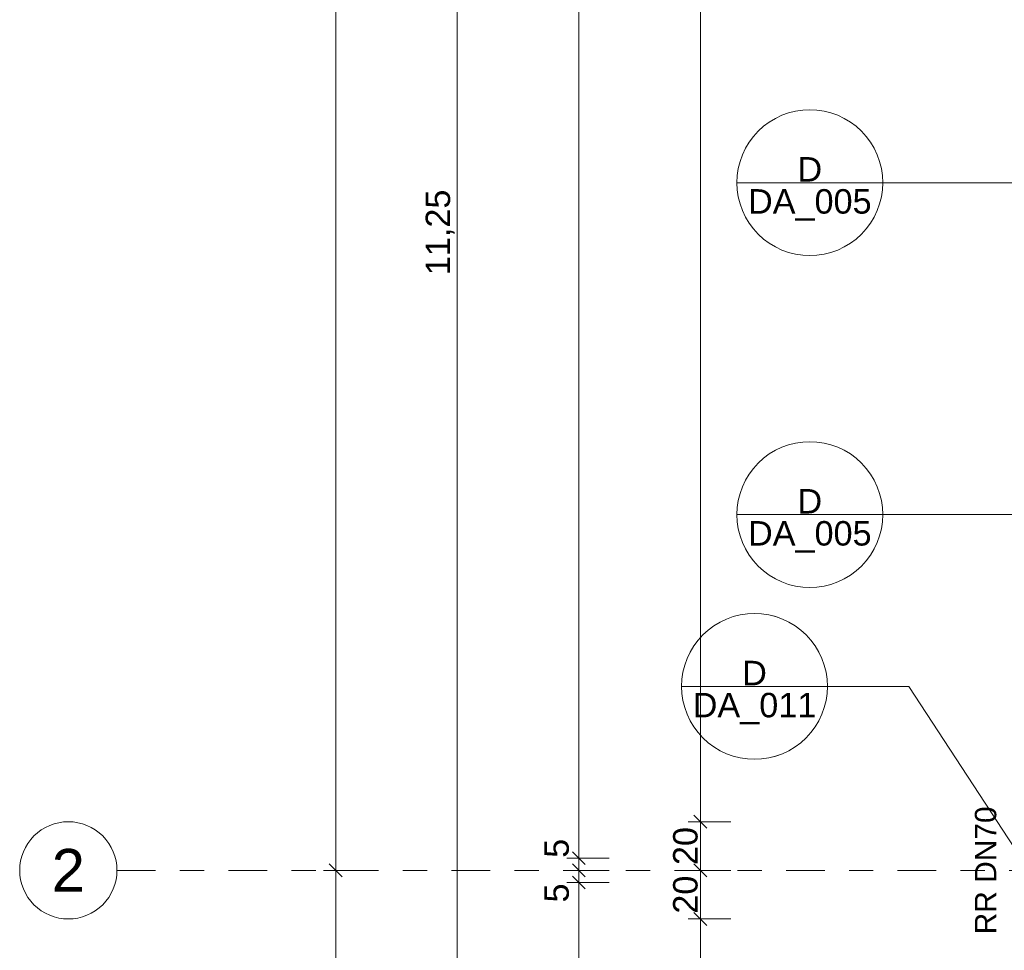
# Model space of a CAD drawing. Header units: metres. Extents: x -180 to 4, y -50 to 6.
# Tile 41 of 256: x -180.07 to -176.02, y -9.03 to -5.2. Entities that reach past the tile are written whole.
import ezdxf

# ---------------------------------------------------------------- set-up
doc = ezdxf.new("R2010")
doc.units = ezdxf.units.M
doc.header["$LTSCALE"] = 0.05
doc.header["$PDMODE"] = 1
doc.header["$PDSIZE"] = -2
doc.linetypes.add('Linienart-53', pattern=[5.291531, 3.175, -1.058062, 0.352704, -0.705764])
doc.layers.get('0').update_dxf_attribs({"lineweight": 25})
for name, color, linetype, lineweight in [('40 -41 Abwasser_Wasser_Gas- 2 Wasser-1', 7, 'Continuous', 15), ('70 -71 Achsen- 1 Gebäudeachsen', 7, 'Linienart-53', 18), ('Keine', 7, 'Continuous', 9)]:
    doc.layers.add(name, color=color, linetype=linetype, lineweight=lineweight)
for name, color, linetype, lineweight, true_color in [('70 -72 Beschriftung- 1 Beschriftung allgemein', 7, 'Continuous', 9, 0xff6633), ('70 -72 Beschriftung- 7 Detailverweise', 7, 'Continuous', 9, 0x00dd00), ('70 -76 Bemaßung- 2 Allgemein', 7, 'Continuous', 5, 0x6666cc)]:
    doc.layers.add(name, color=color, linetype=linetype, lineweight=lineweight, true_color=true_color)
doc.styles.add('Arial', font='arial.ttf')
doc.dimstyles.new('k+k 1_50', dxfattribs={"dimtxt": 0.100689, "dimasz": 0.05302, "dimexe": 0.05, "dimexo": 0.15, "dimgap": 0.01, "dimtad": 1, "dimdec": 3, "dimtxsty": 'Arial', "dimblk": 'VW_SLASH', "dimblk1": 'VW_SLASH', "dimblk2": 'VW_SLASH', "dimcen": 0, "dimdle": 0.05, "dimadec": 3, "dimazin": 0, "dimtfac": 0.75, "dimtdec": 3, "dimtix": 1, "dimtmove": 0, "dimatfit": 0, "dimldrblk": 'VW_SLASH-1', "dimfxl": 0.125, "dimfxlon": 1, "dimfrac": 2, "dimtolj": 1, "dimarcsym": 0})

# ---------------------------------------------------------------- blocks, each defined once
blk = doc.blocks.new('Gruppe-6658')
at = {"layer": '70 -72 Beschriftung- 1 Beschriftung allgemein', "insert": (-176.1392, -8.697), "char_height": 0.0881, "attachment_point": 2, "rotation": 90, "line_spacing_factor": 0.969685, "style": 'Arial'}
blk.add_mtext('RR DN70', dxfattribs=at)
at = {"color": 255}
blk.add_wipeout([(-175.8935, -8.6667), (-175.8906, -8.6686), (-175.8879, -8.6707), (-175.8855, -8.6731), (-175.8832, -8.6757), (-175.8813, -8.6786), (-175.8796, -8.6816), (-175.8782, -8.6847), (-175.8772, -8.688), (-175.8765, -8.6913), (-175.8761, -8.6948), (-175.876, -8.6982), (-175.8763, -8.7016), (-175.8769, -8.705), (-175.8779, -8.7083), (-175.8791, -8.7115), (-175.8807, -8.7145), (-175.8826, -8.7174), (-175.8847, -8.7201), (-175.8871, -8.7226), (-175.8897, -8.7248), (-175.8925, -8.7268), (-175.8955, -8.7284), (-175.8987, -8.7298), (-175.9019, -8.7308), (-175.9053, -8.7316), (-175.9087, -8.732), (-175.9121, -8.732), (-175.9156, -8.7317), (-175.9189, -8.7311), (-175.9223, -8.7302), (-175.9254, -8.7289), (-175.9285, -8.7274), (-175.9314, -8.7255), (-175.9341, -8.7234), (-175.9365, -8.721), (-175.9388, -8.7183), (-175.9407, -8.7155), (-175.9424, -8.7125), (-175.9438, -8.7094), (-175.9448, -8.7061), (-175.9455, -8.7027), (-175.9459, -8.6993), (-175.946, -8.6959), (-175.9457, -8.6925), (-175.9451, -8.6891), (-175.9441, -8.6858), (-175.9429, -8.6826), (-175.9413, -8.6795), (-175.9394, -8.6767), (-175.9373, -8.674), (-175.9349, -8.6715), (-175.9323, -8.6693), (-175.9295, -8.6673), (-175.9265, -8.6657), (-175.9233, -8.6643), (-175.9201, -8.6632), (-175.9167, -8.6625), (-175.9133, -8.6621), (-175.9099, -8.6621), (-175.9064, -8.6623), (-175.9031, -8.663), (-175.8997, -8.6639), (-175.8966, -8.6652)], dxfattribs=at).dxf.layer = '40 -41 Abwasser_Wasser_Gas- 2 Wasser-1'
at = {"layer": '40 -41 Abwasser_Wasser_Gas- 2 Wasser-1', "flags": 128}
blk.add_lwpolyline([(-175.8935, -8.6667), (-175.8906, -8.6686), (-175.8879, -8.6707), (-175.8855, -8.6731), (-175.8832, -8.6757), (-175.8813, -8.6786), (-175.8796, -8.6816), (-175.8782, -8.6847), (-175.8772, -8.688), (-175.8765, -8.6913), (-175.8761, -8.6948), (-175.876, -8.6982), (-175.8763, -8.7016), (-175.8769, -8.705), (-175.8779, -8.7083), (-175.8791, -8.7115), (-175.8807, -8.7145), (-175.8826, -8.7174), (-175.8847, -8.7201), (-175.8871, -8.7226), (-175.8897, -8.7248), (-175.8925, -8.7268), (-175.8955, -8.7284), (-175.8987, -8.7298), (-175.9019, -8.7308), (-175.9053, -8.7316), (-175.9087, -8.732), (-175.9121, -8.732), (-175.9156, -8.7317), (-175.9189, -8.7311), (-175.9223, -8.7302), (-175.9254, -8.7289), (-175.9285, -8.7274), (-175.9314, -8.7255), (-175.9341, -8.7234), (-175.9365, -8.721), (-175.9388, -8.7183), (-175.9407, -8.7155), (-175.9424, -8.7125), (-175.9438, -8.7094), (-175.9448, -8.7061), (-175.9455, -8.7027), (-175.9459, -8.6993), (-175.946, -8.6959), (-175.9457, -8.6925), (-175.9451, -8.6891), (-175.9441, -8.6858), (-175.9429, -8.6826), (-175.9413, -8.6795), (-175.9394, -8.6767), (-175.9373, -8.674), (-175.9349, -8.6715), (-175.9323, -8.6693), (-175.9295, -8.6673), (-175.9265, -8.6657), (-175.9233, -8.6643), (-175.9201, -8.6632), (-175.9167, -8.6625), (-175.9133, -8.6621), (-175.9099, -8.6621), (-175.9064, -8.6623), (-175.9031, -8.663), (-175.8997, -8.6639), (-175.8966, -8.6652)], close=True, dxfattribs=at)
blk = doc.blocks.new('Gruppe-6676')
at = {"layer": '40 -41 Abwasser_Wasser_Gas- 2 Wasser-1', "color": 7}
blk.add_blockref('Gruppe-6658', (0, 0), dxfattribs=at)
blk = doc.blocks.new('Gruppe-8902')
at = {"layer": '70 -72 Beschriftung- 7 Detailverweise'}
blk.add_line((-0.335, 0), (-0.935, 0), dxfattribs=at)
at = {"layer": '70 -72 Beschriftung- 7 Detailverweise', "flags": 128}
blk.add_lwpolyline([(-0.335, 0), (-0.3364, -0.0294), (-0.3408, -0.0585), (-0.3479, -0.0871), (-0.3578, -0.1148), (-0.3704, -0.1414), (-0.3856, -0.1667), (-0.4031, -0.1903), (-0.4229, -0.2121), (-0.4447, -0.2319), (-0.4683, -0.2494), (-0.4936, -0.2646), (-0.5202, -0.2772), (-0.5479, -0.2871), (-0.5765, -0.2942), (-0.6056, -0.2986), (-0.635, -0.3), (-0.6644, -0.2986), (-0.6935, -0.2942), (-0.7221, -0.2871), (-0.7498, -0.2772), (-0.7764, -0.2646), (-0.8017, -0.2494), (-0.8253, -0.2319), (-0.8471, -0.2121), (-0.8669, -0.1903), (-0.8844, -0.1667), (-0.8996, -0.1414), (-0.9122, -0.1148), (-0.9221, -0.0871), (-0.9292, -0.0585), (-0.9336, -0.0294), (-0.935, 0), (-0.9336, 0.0294), (-0.9292, 0.0585), (-0.9221, 0.0871), (-0.9122, 0.1148), (-0.8996, 0.1414), (-0.8844, 0.1667), (-0.8669, 0.1903), (-0.8471, 0.2121), (-0.8253, 0.2319), (-0.8017, 0.2494), (-0.7764, 0.2646), (-0.7498, 0.2772), (-0.7221, 0.2871), (-0.6935, 0.2942), (-0.6644, 0.2986), (-0.635, 0.3), (-0.6056, 0.2986), (-0.5765, 0.2942), (-0.5479, 0.2871), (-0.5202, 0.2772), (-0.4936, 0.2646), (-0.4683, 0.2494), (-0.4447, 0.2319), (-0.4229, 0.2121), (-0.4031, 0.1903), (-0.3856, 0.1667), (-0.3704, 0.1414), (-0.3578, 0.1148), (-0.3479, 0.0871), (-0.3408, 0.0585), (-0.3364, 0.0294)], close=True, dxfattribs=at)
at = {"layer": '70 -72 Beschriftung- 7 Detailverweise'}
blk.add_point((-0.635, 0), dxfattribs=at)
at = {"layer": '70 -72 Beschriftung- 7 Detailverweise', "line_spacing_factor": 0.96878, "style": 'Arial'}
for s, insert, char_height, attachment_point in [('D', (-0.635, 0.0046), 0.1007, 8), ('DA_005', (-0.635, -0.0267), 0.10069, 2)]:
    blk.add_mtext(s, dxfattribs=dict(at, insert=insert, char_height=char_height, attachment_point=attachment_point))
blk = doc.blocks.new('Referenzmarkierung-105')
at = {"layer": '70 -72 Beschriftung- 7 Detailverweise', "transparency": 33554687}
for q in [(-0.635, 0), (1.4805, 0)]:
    blk.add_line((0, 0), q, dxfattribs=at)
at = {"layer": '70 -72 Beschriftung- 7 Detailverweise', "color": 7, "transparency": 33554687}
blk.add_blockref('Gruppe-8902', (0, 0), dxfattribs=at)
blk = doc.blocks.new('Gruppe-8911')
at = {"layer": '70 -72 Beschriftung- 7 Detailverweise'}
blk.add_line((-0.335, 0), (-0.935, 0), dxfattribs=at)
at = {"layer": '70 -72 Beschriftung- 7 Detailverweise', "flags": 128}
blk.add_lwpolyline([(-0.335, 0), (-0.3364, -0.0294), (-0.3408, -0.0585), (-0.3479, -0.0871), (-0.3578, -0.1148), (-0.3704, -0.1414), (-0.3856, -0.1667), (-0.4031, -0.1903), (-0.4229, -0.2121), (-0.4447, -0.2319), (-0.4683, -0.2494), (-0.4936, -0.2646), (-0.5202, -0.2772), (-0.5479, -0.2871), (-0.5765, -0.2942), (-0.6056, -0.2986), (-0.635, -0.3), (-0.6644, -0.2986), (-0.6935, -0.2942), (-0.7221, -0.2871), (-0.7498, -0.2772), (-0.7764, -0.2646), (-0.8017, -0.2494), (-0.8253, -0.2319), (-0.8471, -0.2121), (-0.8669, -0.1903), (-0.8844, -0.1667), (-0.8996, -0.1414), (-0.9122, -0.1148), (-0.9221, -0.0871), (-0.9292, -0.0585), (-0.9336, -0.0294), (-0.935, 0), (-0.9336, 0.0294), (-0.9292, 0.0585), (-0.9221, 0.0871), (-0.9122, 0.1148), (-0.8996, 0.1414), (-0.8844, 0.1667), (-0.8669, 0.1903), (-0.8471, 0.2121), (-0.8253, 0.2319), (-0.8017, 0.2494), (-0.7764, 0.2646), (-0.7498, 0.2772), (-0.7221, 0.2871), (-0.6935, 0.2942), (-0.6644, 0.2986), (-0.635, 0.3), (-0.6056, 0.2986), (-0.5765, 0.2942), (-0.5479, 0.2871), (-0.5202, 0.2772), (-0.4936, 0.2646), (-0.4683, 0.2494), (-0.4447, 0.2319), (-0.4229, 0.2121), (-0.4031, 0.1903), (-0.3856, 0.1667), (-0.3704, 0.1414), (-0.3578, 0.1148), (-0.3479, 0.0871), (-0.3408, 0.0585), (-0.3364, 0.0294)], close=True, dxfattribs=at)
at = {"layer": '70 -72 Beschriftung- 7 Detailverweise'}
blk.add_point((-0.635, 0), dxfattribs=at)
at = {"layer": '70 -72 Beschriftung- 7 Detailverweise', "line_spacing_factor": 0.96878, "style": 'Arial'}
for s, insert, char_height, attachment_point in [('D', (-0.635, 0.0046), 0.1007, 8), ('DA_011', (-0.635, -0.0267), 0.10069, 2)]:
    blk.add_mtext(s, dxfattribs=dict(at, insert=insert, char_height=char_height, attachment_point=attachment_point))
blk = doc.blocks.new('Referenzmarkierung-114')
at = {"layer": '70 -72 Beschriftung- 7 Detailverweise', "transparency": 33554687}
for q in [(-0.635, 0), (0.4863, -0.7448)]:
    blk.add_line((0, 0), q, dxfattribs=at)
at = {"layer": '70 -72 Beschriftung- 7 Detailverweise', "color": 7, "transparency": 33554687}
blk.add_blockref('Gruppe-8911', (0, 0), dxfattribs=at)
blk = doc.blocks.new('Gruppe-8923')
at = {"layer": '70 -72 Beschriftung- 7 Detailverweise'}
blk.add_line((-176.7455, -7.94), (-177.3455, -7.94), dxfattribs=at)
at = {"layer": '70 -72 Beschriftung- 7 Detailverweise', "transparency": 33554687}
for q in [(-177.0455, -7.94), (-175.9242, -8.6848)]:
    blk.add_line((-176.4105, -7.94), q, dxfattribs=at)
at = {"layer": '70 -72 Beschriftung- 7 Detailverweise', "flags": 128}
blk.add_lwpolyline([(-176.7455, -7.94), (-176.747, -7.9694), (-176.7513, -7.9985), (-176.7585, -8.0271), (-176.7684, -8.0548), (-176.781, -8.0814), (-176.7961, -8.1067), (-176.8136, -8.1303), (-176.8334, -8.1521), (-176.8552, -8.1719), (-176.8789, -8.1894), (-176.9041, -8.2046), (-176.9307, -8.2172), (-176.9585, -8.2271), (-176.987, -8.2342), (-177.0161, -8.2386), (-177.0455, -8.24), (-177.0749, -8.2386), (-177.1041, -8.2342), (-177.1326, -8.2271), (-177.1603, -8.2172), (-177.187, -8.2046), (-177.2122, -8.1894), (-177.2359, -8.1719), (-177.2577, -8.1521), (-177.2774, -8.1303), (-177.295, -8.1067), (-177.3101, -8.0814), (-177.3227, -8.0548), (-177.3326, -8.0271), (-177.3398, -7.9985), (-177.3441, -7.9694), (-177.3455, -7.94), (-177.3441, -7.9106), (-177.3398, -7.8815), (-177.3326, -7.8529), (-177.3227, -7.8252), (-177.3101, -7.7986), (-177.295, -7.7733), (-177.2774, -7.7497), (-177.2577, -7.7279), (-177.2359, -7.7081), (-177.2122, -7.6906), (-177.187, -7.6754), (-177.1603, -7.6628), (-177.1326, -7.6529), (-177.1041, -7.6458), (-177.0749, -7.6414), (-177.0455, -7.64), (-177.0161, -7.6414), (-176.987, -7.6458), (-176.9585, -7.6529), (-176.9307, -7.6628), (-176.9041, -7.6754), (-176.8789, -7.6906), (-176.8552, -7.7081), (-176.8334, -7.7279), (-176.8136, -7.7497), (-176.7961, -7.7733), (-176.781, -7.7986), (-176.7684, -7.8252), (-176.7585, -7.8529), (-176.7513, -7.8815), (-176.747, -7.9106)], close=True, dxfattribs=at)
at = {"layer": '70 -72 Beschriftung- 7 Detailverweise'}
blk.add_point((-177.0455, -7.94), dxfattribs=at)
for name, p in [('Referenzmarkierung-105', (-176.183, -5.8675)), ('Referenzmarkierung-114', (-176.4105, -7.94))]:
    blk.add_blockref(name, p, dxfattribs=at)
at = {"layer": '70 -72 Beschriftung- 7 Detailverweise', "line_spacing_factor": 0.96878, "style": 'Arial'}
for s, insert, char_height, attachment_point in [('D', (-177.0455, -7.9354), 0.1007, 8), ('DA_011', (-177.0455, -7.9667), 0.10069, 2)]:
    blk.add_mtext(s, dxfattribs=dict(at, insert=insert, char_height=char_height, attachment_point=attachment_point))
blk = doc.blocks.new('_OG3_2D (2D)')
at = {"layer": '70 -72 Beschriftung- 1 Beschriftung allgemein', "color": 7}
blk.add_blockref('Gruppe-6676', (0, 0), dxfattribs=at)
blk.add_blockref('Gruppe-8923', (0, 0), dxfattribs=at)
blk = doc.blocks.new('Gruppe-9564')
at = {"layer": '70 -72 Beschriftung- 7 Detailverweise'}
blk.add_line((-176.518, -7.2333), (-177.118, -7.2333), dxfattribs=at)
at = {"layer": '70 -72 Beschriftung- 7 Detailverweise', "flags": 128}
blk.add_lwpolyline([(-176.518, -7.2333), (-176.5194, -7.2627), (-176.5238, -7.2918), (-176.5309, -7.3204), (-176.5408, -7.3481), (-176.5534, -7.3747), (-176.5686, -7.4), (-176.5861, -7.4236), (-176.6059, -7.4454), (-176.6277, -7.4652), (-176.6513, -7.4827), (-176.6766, -7.4979), (-176.7032, -7.5104), (-176.7309, -7.5204), (-176.7595, -7.5275), (-176.7886, -7.5318), (-176.818, -7.5333), (-176.8474, -7.5318), (-176.8765, -7.5275), (-176.9051, -7.5204), (-176.9328, -7.5104), (-176.9594, -7.4979), (-176.9847, -7.4827), (-177.0083, -7.4652), (-177.0301, -7.4454), (-177.0499, -7.4236), (-177.0674, -7.4), (-177.0826, -7.3747), (-177.0952, -7.3481), (-177.1051, -7.3204), (-177.1122, -7.2918), (-177.1166, -7.2627), (-177.118, -7.2333), (-177.1166, -7.2039), (-177.1122, -7.1748), (-177.1051, -7.1462), (-177.0952, -7.1185), (-177.0826, -7.0919), (-177.0674, -7.0666), (-177.0499, -7.043), (-177.0301, -7.0212), (-177.0083, -7.0014), (-176.9847, -6.9838), (-176.9594, -6.9687), (-176.9328, -6.9561), (-176.9051, -6.9462), (-176.8765, -6.939), (-176.8474, -6.9347), (-176.818, -6.9333), (-176.7886, -6.9347), (-176.7595, -6.939), (-176.7309, -6.9462), (-176.7032, -6.9561), (-176.6766, -6.9687), (-176.6513, -6.9838), (-176.6277, -7.0014), (-176.6059, -7.0212), (-176.5861, -7.043), (-176.5686, -7.0666), (-176.5534, -7.0919), (-176.5408, -7.1185), (-176.5309, -7.1462), (-176.5238, -7.1748), (-176.5194, -7.2039)], close=True, dxfattribs=at)
at = {"layer": '70 -72 Beschriftung- 7 Detailverweise'}
blk.add_point((-176.818, -7.2333), dxfattribs=at)
at = {"layer": '70 -72 Beschriftung- 7 Detailverweise', "line_spacing_factor": 0.96878, "style": 'Arial'}
for s, insert, char_height, attachment_point in [('D', (-176.818, -7.2287), 0.1007, 8), ('DA_005', (-176.818, -7.2599), 0.10069, 2)]:
    blk.add_mtext(s, dxfattribs=dict(at, insert=insert, char_height=char_height, attachment_point=attachment_point))
blk = doc.blocks.new('Gruppe-9565')
at = {"layer": '70 -72 Beschriftung- 7 Detailverweise', "transparency": 33554687}
for q in [(-176.818, -7.2333), (-174.7025, -7.2333)]:
    blk.add_line((-176.183, -7.2333), q, dxfattribs=at)
at = {"layer": '70 -72 Beschriftung- 7 Detailverweise', "color": 7, "transparency": 33554687}
blk.add_blockref('Gruppe-9564', (0, 0), dxfattribs=at)
blk = doc.blocks.new('Gruppe-9574')
at = {"layer": '70 -72 Beschriftung- 7 Detailverweise'}
blk.add_blockref('Gruppe-9565', (0, 0), dxfattribs=at)
blk = doc.blocks.new('VW_SLASH')
at = {"color": 0, "linetype": 'ByBlock', "lineweight": -2, "transparency": 16777216}
blk.add_line((0.943, 0), (-1, 0), dxfattribs=at)
at = {"color": 0, "lineweight": 20, "transparency": 16777216, "flags": 128}
blk.add_lwpolyline([(0.5, 0.5), (-0.5, -0.5)], dxfattribs=at)
blk = doc.blocks.new('*D10943')
at = {"layer": '70 -76 Bemaßung- 2 Allgemein', "color": 0, "lineweight": -2}
for p, q in [((-178.643, -0.447), (-178.818, -0.447)), ((-178.768, -8.644), (-178.768, -0.5001)), ((-178.643, -8.697), (-178.818, -8.697))]:
    blk.add_line(p, q, dxfattribs=at)
at = {"layer": 'Defpoints', "color": 0}
for p in [(-178.768, -0.447), (-178.268, -0.447), (-178.268, -8.697)]:
    blk.add_point(p, dxfattribs=at)
at = {"layer": '70 -76 Bemaßung- 2 Allgemein', "color": 0, "lineweight": -2, "xscale": 0.05302001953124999, "yscale": 0.05302001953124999, "zscale": 0.05302001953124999}
for p, rotation in [((-178.768, -0.447), 90), ((-178.768, -8.697), 270)]:
    blk.add_blockref('VW_SLASH', p, dxfattribs=dict(at, rotation=rotation))
at = {"layer": '70 -76 Bemaßung- 2 Allgemein', "color": 0, "insert": (-178.8385, -4.572), "char_height": 0.10069, "attachment_point": 5, "rotation": 90, "style": 'Arial'}
blk.add_mtext('\\A1;8,25', dxfattribs=at)
blk = doc.blocks.new('VW_SLASH-1')
at = {"color": 0, "linetype": 'ByBlock', "lineweight": -2, "transparency": 16777216}
blk.add_line((0.943, 0), (-1, 0), dxfattribs=at)
at = {"color": 0, "lineweight": 5, "transparency": 16777216, "flags": 128}
blk.add_lwpolyline([(0.5, 0.5), (-0.5, -0.5)], dxfattribs=at)
blk = doc.blocks.new('*D10944')
at = {"layer": '70 -76 Bemaßung- 2 Allgemein', "color": 0, "lineweight": -2}
for p, q in [((-178.643, -8.697), (-178.818, -8.697)), ((-178.768, -11.644), (-178.768, -8.7501)), ((-178.643, -11.697), (-178.818, -11.697))]:
    blk.add_line(p, q, dxfattribs=at)
at = {"layer": 'Defpoints', "color": 0}
for p in [(-178.768, -8.697), (-178.268, -8.697), (-178.268, -11.697)]:
    blk.add_point(p, dxfattribs=at)
at = {"layer": '70 -76 Bemaßung- 2 Allgemein', "color": 0, "lineweight": -2, "xscale": 0.05302001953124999, "yscale": 0.05302001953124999, "zscale": 0.05302001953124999}
for p, rotation in [((-178.768, -8.697), 90), ((-178.768, -11.697), 270)]:
    blk.add_blockref('VW_SLASH', p, dxfattribs=dict(at, rotation=rotation))
at = {"layer": '70 -76 Bemaßung- 2 Allgemein', "color": 0, "insert": (-178.8385, -10.197), "char_height": 0.10069, "attachment_point": 5, "rotation": 90, "style": 'Arial'}
blk.add_mtext('\\A1;3,00', dxfattribs=at)
blk = doc.blocks.new('*D11039')
at = {"layer": '70 -76 Bemaßung- 2 Allgemein', "color": 0, "lineweight": -2}
for p, q in [((-178.143, -0.447), (-178.318, -0.447)), ((-178.268, -11.644), (-178.268, -0.5001)), ((-178.143, -11.697), (-178.318, -11.697))]:
    blk.add_line(p, q, dxfattribs=at)
at = {"layer": 'Defpoints', "color": 0}
for p in [(-178.268, -0.447), (-177.768, -0.447), (-177.768, -11.697)]:
    blk.add_point(p, dxfattribs=at)
at = {"layer": '70 -76 Bemaßung- 2 Allgemein', "color": 0, "lineweight": -2, "xscale": 0.05302001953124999, "yscale": 0.05302001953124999, "zscale": 0.05302001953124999}
for p, rotation in [((-178.268, -0.447), 90), ((-178.268, -11.697), 270)]:
    blk.add_blockref('VW_SLASH', p, dxfattribs=dict(at, rotation=rotation))
at = {"layer": '70 -76 Bemaßung- 2 Allgemein', "color": 0, "insert": (-178.3385, -6.072), "char_height": 0.10069, "attachment_point": 5, "rotation": 90, "style": 'Arial'}
blk.add_mtext('\\A1;11,25', dxfattribs=at)
blk = doc.blocks.new('*D11328')
at = {"layer": '70 -76 Bemaßung- 2 Allgemein', "color": 0, "lineweight": -2}
for p, q in [((-177.643, -0.647), (-177.818, -0.647)), ((-177.768, -8.594), (-177.768, -0.7001)), ((-177.643, -8.647), (-177.818, -8.647))]:
    blk.add_line(p, q, dxfattribs=at)
at = {"layer": 'Defpoints', "color": 0}
for p in [(-177.768, -0.647), (-175.621, -0.647), (-176.018, -8.647)]:
    blk.add_point(p, dxfattribs=at)
at = {"layer": '70 -76 Bemaßung- 2 Allgemein', "color": 0, "lineweight": -2, "xscale": 0.05302001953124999, "yscale": 0.05302001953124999, "zscale": 0.05302001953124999}
for p, rotation in [((-177.768, -0.647), 90), ((-177.768, -8.647), 270)]:
    blk.add_blockref('VW_SLASH', p, dxfattribs=dict(at, rotation=rotation))
at = {"layer": '70 -76 Bemaßung- 2 Allgemein', "color": 0, "insert": (-177.8385, -4.647), "char_height": 0.10069, "attachment_point": 5, "rotation": 90, "style": 'Arial'}
blk.add_mtext('\\A1;8,00', dxfattribs=at)
blk = doc.blocks.new('*D11329')
at = {"layer": '70 -76 Bemaßung- 2 Allgemein', "color": 0, "lineweight": -2}
for p, q in [((-177.768, -8.594), (-177.768, -8.541)), ((-177.643, -8.647), (-177.818, -8.647)), ((-177.768, -8.697), (-177.768, -8.647)), ((-177.643, -8.697), (-177.818, -8.697)), ((-177.768, -8.7501), (-177.768, -8.8031))]:
    blk.add_line(p, q, dxfattribs=at)
at = {"layer": 'Defpoints', "color": 0}
for p in [(-177.768, -8.647), (-176.018, -8.647), (-177.268, -8.697)]:
    blk.add_point(p, dxfattribs=at)
at = {"layer": '70 -76 Bemaßung- 2 Allgemein', "color": 0, "lineweight": -2, "xscale": 0.05302001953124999, "yscale": 0.05302001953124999, "zscale": 0.05302001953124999}
for p, rotation in [((-177.768, -8.647), 270), ((-177.768, -8.697), 90)]:
    blk.add_blockref('VW_SLASH', p, dxfattribs=dict(at, rotation=rotation))
at = {"layer": '70 -76 Bemaßung- 2 Allgemein', "color": 0, "insert": (-177.859, -8.6064), "char_height": 0.10069, "attachment_point": 5, "rotation": 90, "style": 'Arial'}
blk.add_mtext('\\A1;5', dxfattribs=at)
blk = doc.blocks.new('*D11330')
at = {"layer": '70 -76 Bemaßung- 2 Allgemein', "color": 0, "lineweight": -2}
for p, q in [((-177.768, -8.644), (-177.768, -8.591)), ((-177.643, -8.697), (-177.818, -8.697)), ((-177.768, -8.747), (-177.768, -8.697)), ((-177.643, -8.747), (-177.818, -8.747)), ((-177.768, -8.8001), (-177.768, -8.8531))]:
    blk.add_line(p, q, dxfattribs=at)
at = {"layer": 'Defpoints', "color": 0}
for p in [(-177.768, -8.697), (-177.268, -8.697), (-176.018, -8.747)]:
    blk.add_point(p, dxfattribs=at)
at = {"layer": '70 -76 Bemaßung- 2 Allgemein', "color": 0, "lineweight": -2, "xscale": 0.05302001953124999, "yscale": 0.05302001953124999, "zscale": 0.05302001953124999}
for p, rotation in [((-177.768, -8.697), 270), ((-177.768, -8.747), 90)]:
    blk.add_blockref('VW_SLASH', p, dxfattribs=dict(at, rotation=rotation))
at = {"layer": '70 -76 Bemaßung- 2 Allgemein', "color": 0, "insert": (-177.859, -8.79), "char_height": 0.10069, "attachment_point": 5, "rotation": 90, "style": 'Arial'}
blk.add_mtext('\\A1;5', dxfattribs=at)
blk = doc.blocks.new('*D11331')
at = {"layer": '70 -76 Bemaßung- 2 Allgemein', "color": 0, "lineweight": -2}
for p, q in [((-177.643, -8.747), (-177.818, -8.747)), ((-177.768, -11.444), (-177.768, -8.8001)), ((-177.643, -11.497), (-177.818, -11.497))]:
    blk.add_line(p, q, dxfattribs=at)
at = {"layer": 'Defpoints', "color": 0}
for p in [(-177.768, -8.747), (-176.018, -8.747), (-175.621, -11.497)]:
    blk.add_point(p, dxfattribs=at)
at = {"layer": '70 -76 Bemaßung- 2 Allgemein', "color": 0, "lineweight": -2, "xscale": 0.05302001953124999, "yscale": 0.05302001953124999, "zscale": 0.05302001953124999}
for p, rotation in [((-177.768, -8.747), 90), ((-177.768, -11.497), 270)]:
    blk.add_blockref('VW_SLASH', p, dxfattribs=dict(at, rotation=rotation))
at = {"layer": '70 -76 Bemaßung- 2 Allgemein', "color": 0, "insert": (-177.8385, -10.122), "char_height": 0.10069, "attachment_point": 5, "rotation": 90, "style": 'Arial'}
blk.add_mtext('\\A1;2,75', dxfattribs=at)
blk = doc.blocks.new('*D11515')
at = {"layer": '70 -76 Bemaßung- 2 Allgemein', "color": 0, "lineweight": -2}
for p, q in [((-177.143, -0.647), (-177.318, -0.647)), ((-177.268, -8.444), (-177.268, -0.7001)), ((-177.143, -8.497), (-177.318, -8.497))]:
    blk.add_line(p, q, dxfattribs=at)
at = {"layer": 'Defpoints', "color": 0}
for p in [(-177.268, -0.647), (-82.721, -0.647), (-82.721, -8.497)]:
    blk.add_point(p, dxfattribs=at)
at = {"layer": '70 -76 Bemaßung- 2 Allgemein', "color": 0, "lineweight": -2, "xscale": 0.05302001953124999, "yscale": 0.05302001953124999, "zscale": 0.05302001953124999}
for p, rotation in [((-177.268, -0.647), 90), ((-177.268, -8.497), 270)]:
    blk.add_blockref('VW_SLASH', p, dxfattribs=dict(at, rotation=rotation))
at = {"layer": '70 -76 Bemaßung- 2 Allgemein', "color": 0, "insert": (-177.3385, -4.572), "char_height": 0.10069, "attachment_point": 5, "rotation": 90, "style": 'Arial'}
blk.add_mtext('\\A1;7,85', dxfattribs=at)
blk = doc.blocks.new('*D11516')
at = {"layer": '70 -76 Bemaßung- 2 Allgemein', "color": 0, "lineweight": -2}
for p, q in [((-177.143, -8.497), (-177.318, -8.497)), ((-177.268, -8.644), (-177.268, -8.5501)), ((-177.143, -8.697), (-177.318, -8.697))]:
    blk.add_line(p, q, dxfattribs=at)
at = {"layer": 'Defpoints', "color": 0}
for p in [(-177.268, -8.497), (-82.721, -8.497), (-176.768, -8.697)]:
    blk.add_point(p, dxfattribs=at)
at = {"layer": '70 -76 Bemaßung- 2 Allgemein', "color": 0, "lineweight": -2, "xscale": 0.05302001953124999, "yscale": 0.05302001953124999, "zscale": 0.05302001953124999}
for p, rotation in [((-177.268, -8.497), 90), ((-177.268, -8.697), 270)]:
    blk.add_blockref('VW_SLASH', p, dxfattribs=dict(at, rotation=rotation))
at = {"layer": '70 -76 Bemaßung- 2 Allgemein', "color": 0, "insert": (-177.3294, -8.597), "char_height": 0.10069, "attachment_point": 5, "rotation": 90, "style": 'Arial'}
blk.add_mtext('\\A1;20', dxfattribs=at)
blk = doc.blocks.new('*D11517')
at = {"layer": '70 -76 Bemaßung- 2 Allgemein', "color": 0, "lineweight": -2}
for p, q in [((-177.143, -8.697), (-177.318, -8.697)), ((-177.268, -8.844), (-177.268, -8.7501)), ((-177.143, -8.897), (-177.318, -8.897))]:
    blk.add_line(p, q, dxfattribs=at)
at = {"layer": 'Defpoints', "color": 0}
for p in [(-177.268, -8.697), (-176.768, -8.697), (-82.721, -8.897)]:
    blk.add_point(p, dxfattribs=at)
at = {"layer": '70 -76 Bemaßung- 2 Allgemein', "color": 0, "lineweight": -2, "xscale": 0.05302001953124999, "yscale": 0.05302001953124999, "zscale": 0.05302001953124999}
for p, rotation in [((-177.268, -8.697), 90), ((-177.268, -8.897), 270)]:
    blk.add_blockref('VW_SLASH', p, dxfattribs=dict(at, rotation=rotation))
at = {"layer": '70 -76 Bemaßung- 2 Allgemein', "color": 0, "insert": (-177.3294, -8.797), "char_height": 0.10069, "attachment_point": 5, "rotation": 90, "style": 'Arial'}
blk.add_mtext('\\A1;20', dxfattribs=at)
blk = doc.blocks.new('*D11518')
at = {"layer": '70 -76 Bemaßung- 2 Allgemein', "color": 0, "lineweight": -2}
for p, q in [((-177.143, -8.897), (-177.318, -8.897)), ((-177.268, -11.444), (-177.268, -8.9501)), ((-177.143, -11.497), (-177.318, -11.497))]:
    blk.add_line(p, q, dxfattribs=at)
at = {"layer": 'Defpoints', "color": 0}
for p in [(-177.268, -8.897), (-82.721, -8.897), (-175.621, -11.497)]:
    blk.add_point(p, dxfattribs=at)
at = {"layer": '70 -76 Bemaßung- 2 Allgemein', "color": 0, "lineweight": -2, "xscale": 0.05302001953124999, "yscale": 0.05302001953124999, "zscale": 0.05302001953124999}
for p, rotation in [((-177.268, -8.897), 90), ((-177.268, -11.497), 270)]:
    blk.add_blockref('VW_SLASH', p, dxfattribs=dict(at, rotation=rotation))
at = {"layer": '70 -76 Bemaßung- 2 Allgemein', "color": 0, "insert": (-177.3385, -10.197), "char_height": 0.10069, "attachment_point": 5, "rotation": 90, "style": 'Arial'}
blk.add_mtext('\\A1;2,60', dxfattribs=at)
blk = doc.blocks.new('_Achsen (3D)')
at = {"layer": '70 -71 Achsen- 1 Gebäudeachsen', "transparency": 33554687}
blk.add_line((-179.668, -8.697), (3.826, -8.697), dxfattribs=at)
at = {"color": 255, "transparency": 33554687}
blk.add_wipeout([(-179.668, -8.697), (-179.669, -8.7166), (-179.6718, -8.7361), (-179.6766, -8.7551), (-179.6832, -8.7736), (-179.6916, -8.7913), (-179.7017, -8.8082), (-179.7134, -8.8239), (-179.7266, -8.8385), (-179.7411, -8.8516), (-179.7569, -8.8633), (-179.7737, -8.8734), (-179.7915, -8.8818), (-179.8099, -8.8884), (-179.829, -8.8932), (-179.8484, -8.8961), (-179.868, -8.897), (-179.8876, -8.8961), (-179.907, -8.8932), (-179.9261, -8.8884), (-179.9445, -8.8818), (-179.9623, -8.8734), (-179.9791, -8.8633), (-179.9949, -8.8516), (-180.0094, -8.8385), (-180.0226, -8.8239), (-180.0343, -8.8082), (-180.0444, -8.7913), (-180.0528, -8.7736), (-180.0594, -8.7551), (-180.0642, -8.7361), (-180.067, -8.7166), (-180.068, -8.697), (-180.067, -8.6774), (-180.0642, -8.658), (-180.0594, -8.639), (-180.0528, -8.6205), (-180.0444, -8.6028), (-180.0343, -8.5859), (-180.0226, -8.5702), (-180.0094, -8.5556), (-179.9949, -8.5424), (-179.9791, -8.5307), (-179.9623, -8.5207), (-179.9445, -8.5123), (-179.9261, -8.5057), (-179.907, -8.5009), (-179.8876, -8.498), (-179.868, -8.497), (-179.8484, -8.498), (-179.829, -8.5009), (-179.8099, -8.5057), (-179.7915, -8.5123), (-179.7737, -8.5207), (-179.7569, -8.5307), (-179.7411, -8.5424), (-179.7266, -8.5556), (-179.7134, -8.5702), (-179.7017, -8.5859), (-179.6916, -8.6028), (-179.6832, -8.6205), (-179.6766, -8.639), (-179.6718, -8.658), (-179.669, -8.6774)], dxfattribs=at).dxf.layer = 'Keine'
at = {"layer": 'Keine', "transparency": 33554687, "flags": 128}
blk.add_lwpolyline([(-179.668, -8.697), (-179.669, -8.7166), (-179.6718, -8.7361), (-179.6766, -8.7551), (-179.6832, -8.7736), (-179.6916, -8.7913), (-179.7017, -8.8082), (-179.7134, -8.8239), (-179.7266, -8.8385), (-179.7411, -8.8516), (-179.7569, -8.8633), (-179.7737, -8.8734), (-179.7915, -8.8818), (-179.8099, -8.8884), (-179.829, -8.8932), (-179.8484, -8.8961), (-179.868, -8.897), (-179.8876, -8.8961), (-179.907, -8.8932), (-179.9261, -8.8884), (-179.9445, -8.8818), (-179.9623, -8.8734), (-179.9791, -8.8633), (-179.9949, -8.8516), (-180.0094, -8.8385), (-180.0226, -8.8239), (-180.0343, -8.8082), (-180.0444, -8.7913), (-180.0528, -8.7736), (-180.0594, -8.7551), (-180.0642, -8.7361), (-180.067, -8.7166), (-180.068, -8.697), (-180.067, -8.6774), (-180.0642, -8.658), (-180.0594, -8.639), (-180.0528, -8.6205), (-180.0444, -8.6028), (-180.0343, -8.5859), (-180.0226, -8.5702), (-180.0094, -8.5556), (-179.9949, -8.5424), (-179.9791, -8.5307), (-179.9623, -8.5207), (-179.9445, -8.5123), (-179.9261, -8.5057), (-179.907, -8.5009), (-179.8876, -8.498), (-179.868, -8.497), (-179.8484, -8.498), (-179.829, -8.5009), (-179.8099, -8.5057), (-179.7915, -8.5123), (-179.7737, -8.5207), (-179.7569, -8.5307), (-179.7411, -8.5424), (-179.7266, -8.5556), (-179.7134, -8.5702), (-179.7017, -8.5859), (-179.6916, -8.6028), (-179.6832, -8.6205), (-179.6766, -8.639), (-179.6718, -8.658), (-179.669, -8.6774)], close=True, dxfattribs=at)
at = {"layer": 'Keine', "transparency": 33554687, "insert": (-179.868, -8.697), "char_height": 0.1762, "attachment_point": 5, "line_spacing_factor": 0.970891, "style": 'Arial'}
blk.add_mtext('2', dxfattribs=at)
blk = doc.blocks.new('Gruppe-9717')
at = {"layer": '70 -76 Bemaßung- 2 Allgemein'}
for base, p1, p2, text, picture, middle in [((-178.76799996, -0.44704198), (-178.26799996, -8.69704198), (-178.26799996, -0.44704198), '8,25', '*D10943', (-178.8384635, -4.57204198)), ((-178.76799996, -8.69704198), (-178.26799996, -11.69704198), (-178.26799996, -8.69704198), '3,00', '*D10944', (-178.8384635, -10.19704198))]:
    dim = blk.add_linear_dim(base=base, p1=p1, p2=p2, angle=270, text=text, dimstyle='k+k 1_50', override={"dimtxt": 0.100689, "dimgap": 0.01, "dimdec": 8, "dimpost": '<>', "dimtxsty": 'Arial', "dimtmove": 2}, dxfattribs=at)
    dim.commit()
    dim.dimension.update_dxf_attribs({"geometry": picture, "text_midpoint": middle})
blk = doc.blocks.new('Gruppe-9724')
at = {"layer": '70 -76 Bemaßung- 2 Allgemein'}
dim = blk.add_linear_dim(base=(-178.26799996, -0.44704198), p1=(-177.76799996, -11.69704198), p2=(-177.76799996, -0.44704198), angle=270, text='11,25', dimstyle='k+k 1_50', override={"dimtxt": 0.100689, "dimgap": 0.01, "dimdec": 8, "dimpost": '<>', "dimtxsty": 'Arial', "dimtmove": 2}, dxfattribs=at)
dim.commit()
dim.dimension.update_dxf_attribs({"geometry": '*D11039', "text_midpoint": (-178.3384635, -6.07204198)})
blk = doc.blocks.new('Gruppe-9728')
at = {"layer": '70 -76 Bemaßung- 2 Allgemein'}
for base, p1, p2, text, picture, middle in [((-177.76799996, -0.64704198), (-176.01799996, -8.64704198), (-175.62099996, -0.64704198), '8,00', '*D11328', (-177.8384635, -4.64704198)), ((-177.76799996, -8.74704198), (-175.62099996, -11.49704198), (-176.01799996, -8.74704198), '2,75', '*D11331', (-177.8384635, -10.12204198))]:
    dim = blk.add_linear_dim(base=base, p1=p1, p2=p2, angle=270, text=text, dimstyle='k+k 1_50', override={"dimtxt": 0.100689, "dimgap": 0.01, "dimdec": 8, "dimpost": '<>', "dimtxsty": 'Arial', "dimtmove": 2}, dxfattribs=at)
    dim.commit()
    dim.dimension.update_dxf_attribs({"geometry": picture, "text_midpoint": middle})
for base, p1, p2, picture, middle in [((-177.76799996, -8.64704198), (-177.26799996, -8.69704198), (-176.01799996, -8.64704198), '*D11329', (-177.85896246, -8.60639123)), ((-177.76799996, -8.69704198), (-176.01799996, -8.74704198), (-177.26799996, -8.69704198), '*D11330', (-177.85896246, -8.79))]:
    dim = blk.add_linear_dim(base=base, p1=p1, p2=p2, angle=270, text='5', dimstyle='k+k 1_50', override={"dimtxt": 0.100689, "dimgap": 0.01, "dimdec": 8, "dimpost": '<>', "dimtxsty": 'Arial', "dimtix": 0, "dimtmove": 2}, dxfattribs=at)
    dim.commit()
    dim.dimension.update_dxf_attribs({"geometry": picture, "text_midpoint": middle, "dimtype": 160})
blk = doc.blocks.new('Gruppe-9732')
at = {"layer": '70 -76 Bemaßung- 2 Allgemein'}
for base, p1, p2, text, picture, middle in [((-177.26799996, -0.64704198), (-82.72099996, -8.49704198), (-82.72099996, -0.64704198), '7,85', '*D11515', (-177.3384635, -4.57204198)), ((-177.26799996, -8.49704198), (-176.76799996, -8.69704198), (-82.72099996, -8.49704198), '20', '*D11516', (-177.32940152, -8.59704198)), ((-177.26799996, -8.69704198), (-82.72099996, -8.89704198), (-176.76799996, -8.69704198), '20', '*D11517', (-177.32940152, -8.79704198)), ((-177.26799996, -8.89704198), (-175.62099996, -11.49704198), (-82.72099996, -8.89704198), '2,60', '*D11518', (-177.3384635, -10.19704198))]:
    dim = blk.add_linear_dim(base=base, p1=p1, p2=p2, angle=270, text=text, dimstyle='k+k 1_50', override={"dimtxt": 0.100689, "dimgap": 0.01, "dimdec": 8, "dimpost": '<>', "dimtxsty": 'Arial', "dimtmove": 2}, dxfattribs=at)
    dim.commit()
    dim.dimension.update_dxf_attribs({"geometry": picture, "text_midpoint": middle})
blk = doc.blocks.new('_OG3_2D Bemaßung_ Beschriftung (2D)')
at = {"layer": '70 -72 Beschriftung- 1 Beschriftung allgemein', "color": 7}
blk.add_blockref('Gruppe-9574', (0, 0), dxfattribs=at)
at = {"layer": '70 -76 Bemaßung- 2 Allgemein'}
for name in ['Gruppe-9728', 'Gruppe-9724', 'Gruppe-9732', 'Gruppe-9717']:
    blk.add_blockref(name, (0, 0), dxfattribs=at)

msp = doc.modelspace()

# ---------------------------------------------------------------- block references
at = {"layer": 'Keine', "color": 1}
msp.add_blockref('_OG3_2D (2D)', (0, 0), dxfattribs=at)

# ---------------------------------------------------------------- next in the draw order: block references
msp.add_blockref('_OG3_2D Bemaßung_ Beschriftung (2D)', (0, 0), dxfattribs=at)

# ---------------------------------------------------------------- next in the draw order: block references
msp.add_blockref('_Achsen (3D)', (0, 0), dxfattribs=at)

doc.saveas('drawing.dxf')
